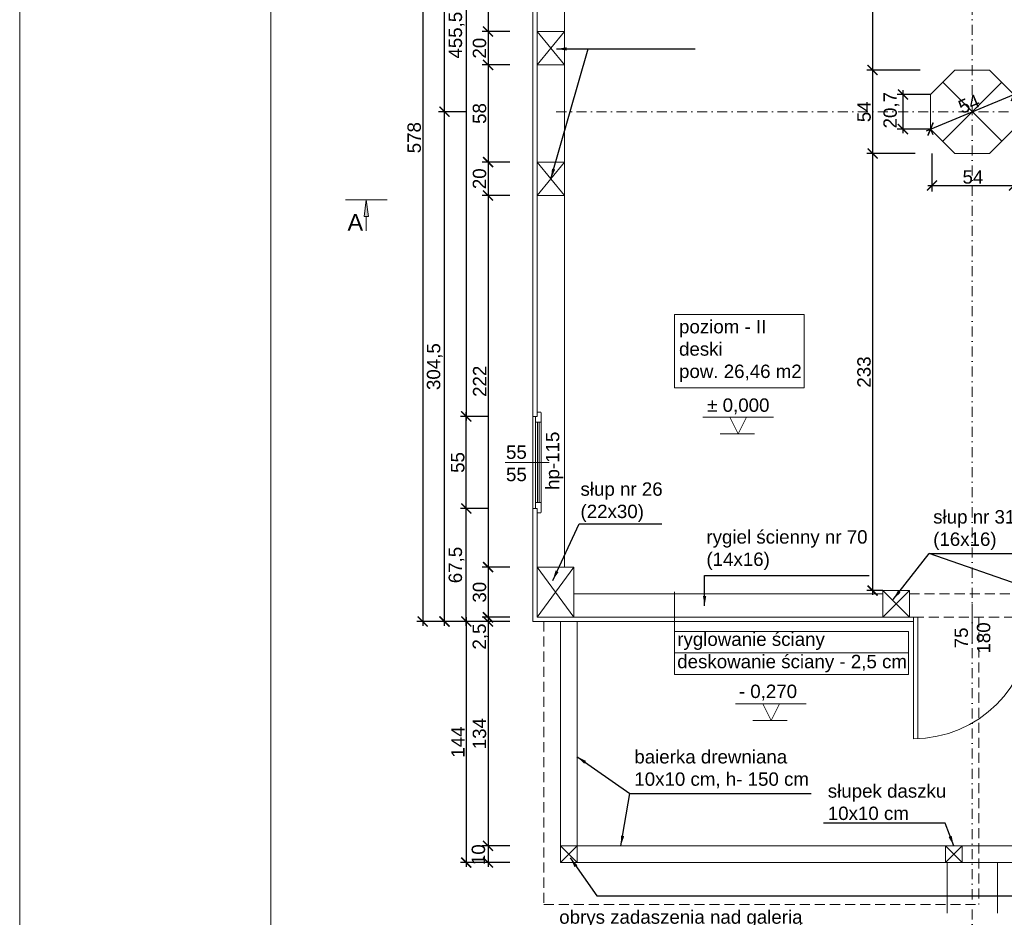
# Model space of a CAD drawing. Header units: millimetres. Extents: x -80660 to 263001, y 590205 to 619905.
# Tile 11 of 64: x -44913 to -39030, y 610032 to 615394. Entities that reach past the tile are written whole.
import ezdxf

# ---------------------------------------------------------------- set-up
doc = ezdxf.new("R2010")
doc.units = ezdxf.units.MM
doc.linetypes.add('DASHDOTX2', pattern=[2, 1, -0.5, 0, -0.5])
doc.linetypes.add('DASHEDX2', pattern=[1.5, 1, -0.5])
for name, color, linetype, lineweight in [('l.c. 5', 8, 'Continuous', 5), ('l.c.9', 3, 'Continuous', 9), ('l.k.k. 5', 4, 'DASHEDX2', 5), ('l.kr.kp.9', 5, 'DASHDOTX2', 9)]:
    doc.layers.add(name, color=color, linetype=linetype, lineweight=lineweight)
doc.styles.add('styl1', font='arial.ttf')
doc.dimstyles.new('stefan', dxfattribs={"dimtxt": 80, "dimasz": 60, "dimexe": 35, "dimexo": 0, "dimgap": 10, "dimtad": 1, "dimdec": 1, "dimlfac": 0.1, "dimtxsty": 'styl1', "dimblk": 'ARCHTICK', "dimcen": 2.5, "dimdle": 25, "dimadec": 0, "dimazin": 0, "dimtfac": 1, "dimtdec": 1, "dimtmove": 0, "dimatfit": 3, "dimfxl": 1, "dimarcsym": 0})

# ---------------------------------------------------------------- blocks, each defined once
blk = doc.blocks.new('_ArchTick')
at = {"color": 0, "const_width": 0.15}
blk.add_lwpolyline([(-0.5, -0.5), (0.5, 0.5)], dxfattribs=at)
blk = doc.blocks.new('*D258')
at = {"layer": 'Defpoints', "color": 0}
for p in [(-42244.8, 613024.4), (-42114.8, 613024.4), (-42114.8, 612474.4)]:
    blk.add_point(p, dxfattribs=at)
at = {"layer": 'l.c.9', "color": 0, "lineweight": -2}
for p, q in [((-42114.8, 613024.4), (-42279.8, 613024.4)), ((-42244.8, 612449.4), (-42244.8, 613049.4)), ((-42114.8, 612474.4), (-42279.8, 612474.4))]:
    blk.add_line(p, q, dxfattribs=at)
at = {"layer": 'l.c.9', "color": 0, "lineweight": -2, "xscale": 60, "yscale": 60, "zscale": 60}
for p, rotation in [((-42244.8, 613024.4), 90), ((-42244.8, 612474.4), 270)]:
    blk.add_blockref('_ArchTick', p, dxfattribs=dict(at, rotation=rotation))
at = {"layer": 'l.c.9', "color": 0, "insert": (-42295.5, 612749.4), "char_height": 80, "attachment_point": 5, "rotation": 90, "style": 'styl1'}
blk.add_mtext('55', dxfattribs=at)
blk = doc.blocks.new('*D257')
at = {"layer": 'Defpoints', "color": 0}
for p in [(-42244.8, 612474.4), (-42114.8, 612474.4), (-42114.8, 611799.4)]:
    blk.add_point(p, dxfattribs=at)
at = {"layer": 'l.c.9', "color": 0, "lineweight": -2}
for p, q in [((-42244.8, 611774.4), (-42244.8, 612499.4)), ((-42114.8, 612474.4), (-42279.8, 612474.4)), ((-42114.8, 611799.4), (-42279.8, 611799.4))]:
    blk.add_line(p, q, dxfattribs=at)
at = {"layer": 'l.c.9', "color": 0, "lineweight": -2, "xscale": 60, "yscale": 60, "zscale": 60}
for p, rotation in [((-42244.8, 612474.4), 90), ((-42244.8, 611799.4), 270)]:
    blk.add_blockref('_ArchTick', p, dxfattribs=dict(at, rotation=rotation))
at = {"layer": 'l.c.9', "color": 0, "insert": (-42302.9, 612136.9), "char_height": 80, "attachment_point": 5, "rotation": 90, "style": 'styl1'}
blk.add_mtext('67,5', dxfattribs=at)
blk = doc.blocks.new('*D247')
at = {"layer": 'Defpoints', "color": 0}
for p in [(-42114.8, 611799.4), (-42244.8, 610359.4), (-42114.8, 610359.4)]:
    blk.add_point(p, dxfattribs=at)
at = {"layer": 'l.c.9', "color": 0, "lineweight": -2}
for p, q in [((-42114.8, 611799.4), (-42279.8, 611799.4)), ((-42244.8, 611824.4), (-42244.8, 610334.4)), ((-42114.8, 610359.4), (-42279.8, 610359.4))]:
    blk.add_line(p, q, dxfattribs=at)
at = {"layer": 'l.c.9', "color": 0, "lineweight": -2, "xscale": 60, "yscale": 60, "zscale": 60}
for p, rotation in [((-42244.8, 611799.4), 90), ((-42244.8, 610359.4), 270)]:
    blk.add_blockref('_ArchTick', p, dxfattribs=dict(at, rotation=rotation))
at = {"layer": 'l.c.9', "color": 0, "insert": (-42294.9, 611079.4), "char_height": 80, "attachment_point": 5, "rotation": 90, "style": 'styl1'}
blk.add_mtext('144', dxfattribs=at)
blk = doc.blocks.new('*D246')
at = {"layer": 'Defpoints', "color": 0}
for p in [(-41984.8, 610459.4), (-42114.8, 610359.4), (-41984.8, 610359.4)]:
    blk.add_point(p, dxfattribs=at)
at = {"layer": 'l.c.9', "color": 0, "lineweight": -2}
for p, q in [((-41984.8, 610459.4), (-42149.8, 610459.4)), ((-42114.8, 610484.4), (-42114.8, 610334.4)), ((-41984.8, 610359.4), (-42149.8, 610359.4))]:
    blk.add_line(p, q, dxfattribs=at)
at = {"layer": 'l.c.9', "color": 0, "lineweight": -2, "xscale": 60, "yscale": 60, "zscale": 60}
for p, rotation in [((-42114.8, 610459.4), 90), ((-42114.8, 610359.4), 270)]:
    blk.add_blockref('_ArchTick', p, dxfattribs=dict(at, rotation=rotation))
at = {"layer": 'l.c.9', "color": 0, "insert": (-42172.1, 610406.4), "char_height": 80, "attachment_point": 5, "rotation": 90, "style": 'styl1'}
blk.add_mtext('10', dxfattribs=at)
blk = doc.blocks.new('*D245')
at = {"layer": 'Defpoints', "color": 0}
for p in [(-41984.8, 611799.4), (-42114.8, 610459.4), (-41984.8, 610459.4)]:
    blk.add_point(p, dxfattribs=at)
at = {"layer": 'l.c.9', "color": 0, "lineweight": -2}
for p, q in [((-41984.8, 611799.4), (-42149.8, 611799.4)), ((-42114.8, 611824.4), (-42114.8, 610434.4)), ((-41984.8, 610459.4), (-42149.8, 610459.4))]:
    blk.add_line(p, q, dxfattribs=at)
at = {"layer": 'l.c.9', "color": 0, "lineweight": -2, "xscale": 60, "yscale": 60, "zscale": 60}
for p, rotation in [((-42114.8, 611799.4), 90), ((-42114.8, 610459.4), 270)]:
    blk.add_blockref('_ArchTick', p, dxfattribs=dict(at, rotation=rotation))
at = {"layer": 'l.c.9', "color": 0, "insert": (-42165.7, 611129.4), "char_height": 80, "attachment_point": 5, "rotation": 90, "style": 'styl1'}
blk.add_mtext('134', dxfattribs=at)
blk = doc.blocks.new('*D244')
at = {"layer": 'Defpoints', "color": 0}
for p in [(-38972.9, 614948), (-38972.7, 614947.6), (-39471.5, 614741)]:
    blk.add_point(p, dxfattribs=at)
at = {"layer": 'l.c.9', "color": 0, "lineweight": -2}
for p, q in [((-39494.4, 614731.1), (-38949.6, 614957.2)), ((-38972.9, 614948), (-38959.3, 614915.3)), ((-39471.5, 614741), (-39457.9, 614708.3))]:
    blk.add_line(p, q, dxfattribs=at)
at = {"layer": 'l.c.9', "color": 0, "lineweight": -2, "xscale": 60, "yscale": 60, "zscale": 60}
for p, rotation in [((-38972.7, 614947.6), 22.54321186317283), ((-39471.3, 614740.7), 202.5432118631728)]:
    blk.add_blockref('_ArchTick', p, dxfattribs=dict(at, rotation=rotation))
at = {"layer": 'l.c.9', "color": 0, "insert": (-39241.4, 614891), "char_height": 80, "attachment_point": 5, "rotation": 22.54321, "style": 'styl1'}
blk.add_mtext('54', dxfattribs=at)
blk = doc.blocks.new('*D231')
at = {"layer": 'Defpoints', "color": 0}
for p in [(-39222, 617394.4), (-39817.3, 615093.8), (-39533.1, 615093.8)]:
    blk.add_point(p, dxfattribs=at)
at = {"layer": 'l.c.9', "color": 0, "lineweight": -2}
for p, q in [((-39222, 617394.4), (-39852.3, 617394.4)), ((-39817.3, 617419.4), (-39817.3, 615068.8)), ((-39533.1, 615093.8), (-39852.3, 615093.8))]:
    blk.add_line(p, q, dxfattribs=at)
at = {"layer": 'l.c.9', "color": 0, "lineweight": -2, "xscale": 60, "yscale": 60, "zscale": 60}
for p, rotation in [((-39817.3, 617394.4), 90), ((-39817.3, 615093.8), 270)]:
    blk.add_blockref('_ArchTick', p, dxfattribs=dict(at, rotation=rotation))
at = {"layer": 'l.c.9', "color": 0, "insert": (-39868.1, 616244.1), "char_height": 80, "attachment_point": 5, "rotation": 90, "style": 'styl1'}
blk.add_mtext('189', dxfattribs=at)
blk = doc.blocks.new('*D230')
at = {"layer": 'Defpoints', "color": 0}
for p in [(-39562.9, 614594.9), (-39817.3, 611984.4), (-39757, 611984.4)]:
    blk.add_point(p, dxfattribs=at)
at = {"layer": 'l.c.9', "color": 0, "lineweight": -2}
for p, q in [((-39817.3, 614619.9), (-39817.3, 611959.4)), ((-39562.9, 614594.9), (-39852.3, 614594.9)), ((-39757, 611984.4), (-39852.3, 611984.4))]:
    blk.add_line(p, q, dxfattribs=at)
at = {"layer": 'l.c.9', "color": 0, "lineweight": -2, "xscale": 60, "yscale": 60, "zscale": 60}
for p, rotation in [((-39817.3, 614594.9), 90), ((-39817.3, 611984.4), 270)]:
    blk.add_blockref('_ArchTick', p, dxfattribs=dict(at, rotation=rotation))
at = {"layer": 'l.c.9', "color": 0, "insert": (-39868.2, 613289.6), "char_height": 80, "attachment_point": 5, "rotation": 90, "style": 'styl1'}
blk.add_mtext('233', dxfattribs=at)
blk = doc.blocks.new('*D229')
at = {"layer": 'Defpoints', "color": 0}
for p in [(-39533.1, 615093.8), (-39817.3, 614594.9), (-39562.9, 614594.9)]:
    blk.add_point(p, dxfattribs=at)
at = {"layer": 'l.c.9', "color": 0, "lineweight": -2}
for p, q in [((-39533.1, 615093.8), (-39852.3, 615093.8)), ((-39817.3, 615118.8), (-39817.3, 614569.9)), ((-39562.9, 614594.9), (-39852.3, 614594.9))]:
    blk.add_line(p, q, dxfattribs=at)
at = {"layer": 'l.c.9', "color": 0, "lineweight": -2, "xscale": 60, "yscale": 60, "zscale": 60}
for p, rotation in [((-39817.3, 615093.8), 90), ((-39817.3, 614594.9), 270)]:
    blk.add_blockref('_ArchTick', p, dxfattribs=dict(at, rotation=rotation))
at = {"layer": 'l.c.9', "color": 0, "insert": (-39868, 614844.4), "char_height": 80, "attachment_point": 5, "rotation": 90, "style": 'styl1'}
blk.add_mtext('54', dxfattribs=at)
blk = doc.blocks.new('*D228')
at = {"layer": 'Defpoints', "color": 0}
for p in [(-39462.9, 614594.9), (-38972.6, 614594.9), (-38972.6, 614403.7)]:
    blk.add_point(p, dxfattribs=at)
at = {"layer": 'l.c.9', "color": 0, "lineweight": -2}
for p, q in [((-39462.9, 614594.9), (-39462.9, 614368.7)), ((-38972.6, 614594.9), (-38972.6, 614368.7)), ((-39487.9, 614403.7), (-38947.6, 614403.7))]:
    blk.add_line(p, q, dxfattribs=at)
at = {"layer": 'l.c.9', "color": 0, "lineweight": -2, "xscale": 60, "yscale": 60, "zscale": 60, "rotation": 180}
blk.add_blockref('_ArchTick', (-39462.9, 614403.7), dxfattribs=at)
at = {"layer": 'l.c.9', "color": 0, "lineweight": -2, "xscale": 60, "yscale": 60, "zscale": 60}
blk.add_blockref('_ArchTick', (-38972.6, 614403.7), dxfattribs=at)
at = {"layer": 'l.c.9', "color": 0, "insert": (-39217.7, 614454.4), "char_height": 80, "attachment_point": 5, "style": 'styl1'}
blk.add_mtext('54', dxfattribs=at)
blk = doc.blocks.new('*D217')
at = {"layer": 'Defpoints', "color": 0}
for p in [(-39471.5, 614947.7), (-39635.8, 614741), (-39471.5, 614741)]:
    blk.add_point(p, dxfattribs=at)
at = {"layer": 'l.c.9', "color": 0, "lineweight": -2}
for p, q in [((-39635.8, 614972.7), (-39635.8, 614716)), ((-39471.5, 614947.7), (-39670.8, 614947.7)), ((-39471.5, 614741), (-39670.8, 614741))]:
    blk.add_line(p, q, dxfattribs=at)
at = {"layer": 'l.c.9', "color": 0, "lineweight": -2, "xscale": 60, "yscale": 60, "zscale": 60}
for p, rotation in [((-39635.8, 614947.7), 90), ((-39635.8, 614741), 270)]:
    blk.add_blockref('_ArchTick', p, dxfattribs=dict(at, rotation=rotation))
at = {"layer": 'l.c.9', "color": 0, "insert": (-39705.3, 614853.6), "char_height": 80, "attachment_point": 5, "rotation": 90, "style": 'styl1'}
blk.add_mtext('20,7', dxfattribs=at)
blk = doc.blocks.new('*D210')
at = {"layer": 'Defpoints', "color": 0}
for p in [(-41984.8, 617224.4), (-42114.8, 615324.1), (-41984.8, 615324.1)]:
    blk.add_point(p, dxfattribs=at)
at = {"layer": 'l.c.9', "color": 0, "lineweight": -2}
for p, q in [((-41984.8, 617224.4), (-42149.8, 617224.4)), ((-42114.8, 617249.4), (-42114.8, 615299.1)), ((-41984.8, 615324.1), (-42149.8, 615324.1))]:
    blk.add_line(p, q, dxfattribs=at)
at = {"layer": 'l.c.9', "color": 0, "lineweight": -2, "xscale": 60, "yscale": 60, "zscale": 60}
for p, rotation in [((-42114.8, 617224.4), 90), ((-42114.8, 615324.1), 270)]:
    blk.add_blockref('_ArchTick', p, dxfattribs=dict(at, rotation=rotation))
at = {"layer": 'l.c.9', "color": 0, "insert": (-42165.6, 616274.3), "char_height": 80, "attachment_point": 5, "rotation": 90, "style": 'styl1'}
blk.add_mtext('190', dxfattribs=at)
blk = doc.blocks.new('*D209')
at = {"layer": 'Defpoints', "color": 0}
for p in [(-41984.8, 615324.1), (-42114.8, 615124.1), (-41984.8, 615124.1)]:
    blk.add_point(p, dxfattribs=at)
at = {"layer": 'l.c.9', "color": 0, "lineweight": -2}
for p, q in [((-41984.8, 615324.1), (-42149.8, 615324.1)), ((-42114.8, 615349.1), (-42114.8, 615099.1)), ((-41984.8, 615124.1), (-42149.8, 615124.1))]:
    blk.add_line(p, q, dxfattribs=at)
at = {"layer": 'l.c.9', "color": 0, "lineweight": -2, "xscale": 60, "yscale": 60, "zscale": 60}
for p, rotation in [((-42114.8, 615324.1), 90), ((-42114.8, 615124.1), 270)]:
    blk.add_blockref('_ArchTick', p, dxfattribs=dict(at, rotation=rotation))
at = {"layer": 'l.c.9', "color": 0, "insert": (-42165.6, 615224.1), "char_height": 80, "attachment_point": 5, "rotation": 90, "style": 'styl1'}
blk.add_mtext('20', dxfattribs=at)
blk = doc.blocks.new('*D208')
at = {"layer": 'Defpoints', "color": 0}
for p in [(-41984.8, 615124.1), (-42114.8, 614544.1), (-41984.8, 614544.1)]:
    blk.add_point(p, dxfattribs=at)
at = {"layer": 'l.c.9', "color": 0, "lineweight": -2}
for p, q in [((-42114.8, 615149.1), (-42114.8, 614519.1)), ((-41984.8, 615124.1), (-42149.8, 615124.1)), ((-41984.8, 614544.1), (-42149.8, 614544.1))]:
    blk.add_line(p, q, dxfattribs=at)
at = {"layer": 'l.c.9', "color": 0, "lineweight": -2, "xscale": 60, "yscale": 60, "zscale": 60}
for p, rotation in [((-42114.8, 615124.1), 90), ((-42114.8, 614544.1), 270)]:
    blk.add_blockref('_ArchTick', p, dxfattribs=dict(at, rotation=rotation))
at = {"layer": 'l.c.9', "color": 0, "insert": (-42165.6, 614834.1), "char_height": 80, "attachment_point": 5, "rotation": 90, "style": 'styl1'}
blk.add_mtext('58', dxfattribs=at)
blk = doc.blocks.new('*D207')
at = {"layer": 'Defpoints', "color": 0}
for p in [(-41984.8, 614544.1), (-42114.8, 614344.1), (-41984.8, 614344.1)]:
    blk.add_point(p, dxfattribs=at)
at = {"layer": 'l.c.9', "color": 0, "lineweight": -2}
for p, q in [((-42114.8, 614569.1), (-42114.8, 614319.1)), ((-41984.8, 614544.1), (-42149.8, 614544.1)), ((-41984.8, 614344.1), (-42149.8, 614344.1))]:
    blk.add_line(p, q, dxfattribs=at)
at = {"layer": 'l.c.9', "color": 0, "lineweight": -2, "xscale": 60, "yscale": 60, "zscale": 60}
for p, rotation in [((-42114.8, 614544.1), 90), ((-42114.8, 614344.1), 270)]:
    blk.add_blockref('_ArchTick', p, dxfattribs=dict(at, rotation=rotation))
at = {"layer": 'l.c.9', "color": 0, "insert": (-42165.6, 614444.1), "char_height": 80, "attachment_point": 5, "rotation": 90, "style": 'styl1'}
blk.add_mtext('20', dxfattribs=at)
blk = doc.blocks.new('*D206')
at = {"layer": 'Defpoints', "color": 0}
for p in [(-41984.8, 614344.1), (-42114.8, 612124.4), (-41984.8, 612124.4)]:
    blk.add_point(p, dxfattribs=at)
at = {"layer": 'l.c.9', "color": 0, "lineweight": -2}
for p, q in [((-41984.8, 614344.1), (-42149.8, 614344.1)), ((-42114.8, 614369.1), (-42114.8, 612099.4)), ((-41984.8, 612124.4), (-42149.8, 612124.4))]:
    blk.add_line(p, q, dxfattribs=at)
at = {"layer": 'l.c.9', "color": 0, "lineweight": -2, "xscale": 60, "yscale": 60, "zscale": 60}
for p, rotation in [((-42114.8, 614344.1), 90), ((-42114.8, 612124.4), 270)]:
    blk.add_blockref('_ArchTick', p, dxfattribs=dict(at, rotation=rotation))
at = {"layer": 'l.c.9', "color": 0, "insert": (-42164.9, 613234.3), "char_height": 80, "attachment_point": 5, "rotation": 90, "style": 'styl1'}
blk.add_mtext('222', dxfattribs=at)
blk = doc.blocks.new('*D205')
at = {"layer": 'Defpoints', "color": 0}
for p in [(-41984.8, 612124.4), (-42114.8, 611824.4), (-41984.8, 611824.4)]:
    blk.add_point(p, dxfattribs=at)
at = {"layer": 'l.c.9', "color": 0, "lineweight": -2}
for p, q in [((-42114.8, 612149.4), (-42114.8, 611799.4)), ((-41984.8, 612124.4), (-42149.8, 612124.4)), ((-41984.8, 611824.4), (-42149.8, 611824.4))]:
    blk.add_line(p, q, dxfattribs=at)
at = {"layer": 'l.c.9', "color": 0, "lineweight": -2, "xscale": 60, "yscale": 60, "zscale": 60}
for p, rotation in [((-42114.8, 612124.4), 90), ((-42114.8, 611824.4), 270)]:
    blk.add_blockref('_ArchTick', p, dxfattribs=dict(at, rotation=rotation))
at = {"layer": 'l.c.9', "color": 0, "insert": (-42165.7, 611974.4), "char_height": 80, "attachment_point": 5, "rotation": 90, "style": 'styl1'}
blk.add_mtext('30', dxfattribs=at)
blk = doc.blocks.new('*D204')
at = {"layer": 'Defpoints', "color": 0}
for p in [(-42114.8, 611799.4), (-41984.8, 611824.4), (-41984.8, 611799.4)]:
    blk.add_point(p, dxfattribs=at)
at = {"layer": 'l.c.9', "color": 0, "lineweight": -2}
for p, q in [((-42114.8, 611849.4), (-42114.8, 611774.4)), ((-41984.8, 611824.4), (-42149.8, 611824.4)), ((-41984.8, 611799.4), (-42149.8, 611799.4))]:
    blk.add_line(p, q, dxfattribs=at)
at = {"layer": 'l.c.9', "color": 0, "lineweight": -2, "xscale": 60, "yscale": 60, "zscale": 60}
for p, rotation in [((-42114.8, 611824.4), 90), ((-42114.8, 611799.4), 270)]:
    blk.add_blockref('_ArchTick', p, dxfattribs=dict(at, rotation=rotation))
at = {"layer": 'l.c.9', "color": 0, "insert": (-42159.7, 611709.3), "char_height": 80, "attachment_point": 5, "rotation": 90, "style": 'styl1'}
blk.add_mtext('2,5', dxfattribs=at)
blk = doc.blocks.new('*D203')
at = {"layer": 'Defpoints', "color": 0}
for p in [(-42374.8, 614844.4), (-42244.8, 614844.4), (-42244.8, 611799.4)]:
    blk.add_point(p, dxfattribs=at)
at = {"layer": 'l.c.9', "color": 0, "lineweight": -2}
for p, q in [((-42374.8, 611774.4), (-42374.8, 614869.4)), ((-42244.8, 614844.4), (-42409.8, 614844.4)), ((-42244.8, 611799.4), (-42409.8, 611799.4))]:
    blk.add_line(p, q, dxfattribs=at)
at = {"layer": 'l.c.9', "color": 0, "lineweight": -2, "xscale": 60, "yscale": 60, "zscale": 60}
for p, rotation in [((-42374.8, 614844.4), 90), ((-42374.8, 611799.4), 270)]:
    blk.add_blockref('_ArchTick', p, dxfattribs=dict(at, rotation=rotation))
at = {"layer": 'l.c.9', "color": 0, "insert": (-42432.9, 613321.9), "char_height": 80, "attachment_point": 5, "rotation": 90, "style": 'styl1'}
blk.add_mtext('304,5', dxfattribs=at)
blk = doc.blocks.new('*D202')
at = {"layer": 'Defpoints', "color": 0}
for p in [(-42374.8, 617579.4), (-42244.8, 617579.4), (-42244.8, 614844.4)]:
    blk.add_point(p, dxfattribs=at)
at = {"layer": 'l.c.9', "color": 0, "lineweight": -2}
for p, q in [((-42244.8, 617579.4), (-42409.8, 617579.4)), ((-42374.8, 614819.4), (-42374.8, 617604.4)), ((-42244.8, 614844.4), (-42409.8, 614844.4))]:
    blk.add_line(p, q, dxfattribs=at)
at = {"layer": 'l.c.9', "color": 0, "lineweight": -2, "xscale": 60, "yscale": 60, "zscale": 60}
for p, rotation in [((-42374.8, 617579.4), 90), ((-42374.8, 614844.4), 270)]:
    blk.add_blockref('_ArchTick', p, dxfattribs=dict(at, rotation=rotation))
at = {"layer": 'l.c.9', "color": 0, "insert": (-42432.9, 616211.9), "char_height": 80, "attachment_point": 5, "rotation": 90, "style": 'styl1'}
blk.add_mtext('273,5', dxfattribs=at)
blk = doc.blocks.new('*D201')
at = {"layer": 'Defpoints', "color": 0}
for p in [(-42374.8, 617579.4), (-42504.8, 611799.4), (-42374.8, 611799.4)]:
    blk.add_point(p, dxfattribs=at)
at = {"layer": 'l.c.9', "color": 0, "lineweight": -2}
for p, q in [((-42374.8, 617579.4), (-42539.8, 617579.4)), ((-42504.8, 617604.4), (-42504.8, 611774.4)), ((-42374.8, 611799.4), (-42539.8, 611799.4))]:
    blk.add_line(p, q, dxfattribs=at)
at = {"layer": 'l.c.9', "color": 0, "lineweight": -2, "xscale": 60, "yscale": 60, "zscale": 60}
for p, rotation in [((-42504.8, 617579.4), 90), ((-42504.8, 611799.4), 270)]:
    blk.add_blockref('_ArchTick', p, dxfattribs=dict(at, rotation=rotation))
at = {"layer": 'l.c.9', "color": 0, "insert": (-42555.6, 614689.4), "char_height": 80, "attachment_point": 5, "rotation": 90, "style": 'styl1'}
blk.add_mtext('578', dxfattribs=at)
blk = doc.blocks.new('*D923')
at = {"layer": 'Defpoints', "color": 0}
for p in [(-42114.8, 617579.4), (-42244.8, 613024.4), (-42114.8, 613024.4)]:
    blk.add_point(p, dxfattribs=at)
at = {"layer": 'l.c.9', "color": 0, "lineweight": -2}
for p, q in [((-42114.8, 617579.4), (-42279.8, 617579.4)), ((-42244.8, 617604.4), (-42244.8, 612999.4)), ((-42114.8, 613024.4), (-42279.8, 613024.4))]:
    blk.add_line(p, q, dxfattribs=at)
at = {"layer": 'l.c.9', "color": 0, "lineweight": -2, "xscale": 60, "yscale": 60, "zscale": 60}
for p, rotation in [((-42244.8, 617579.4), 90), ((-42244.8, 613024.4), 270)]:
    blk.add_blockref('_ArchTick', p, dxfattribs=dict(at, rotation=rotation))
at = {"layer": 'l.c.9', "color": 0, "insert": (-42302.7, 615301.9), "char_height": 80, "attachment_point": 5, "rotation": 90, "style": 'styl1'}
blk.add_mtext('455,5', dxfattribs=at)

msp = doc.modelspace()

# ---------------------------------------------------------------- hatches: boundary and pattern name
at = {"layer": 'l.c.9'}
msp.add_hatch(color=0, dxfattribs=at).paths.add_polyline_path([(-42842.08, 614317.73), (-42854.58, 614217.73), (-42829.58, 614217.73)])

# ---------------------------------------------------------------- linework, layer by layer
at = {"layer": 'l.c. 5', "color": 0}
for p, q in [((-41819.5, 612989.37), (-41819.5, 612509.37)), ((-41809.5, 612989.37), (-41809.5, 612509.37))]:
    msp.add_line(p, q, dxfattribs=at)
at = {"layer": 'l.c.9', "color": 0}
for p, q in [((-44912.94, 619904.52), (-44912.94, 605054.52)), ((-43412.94, 619904.52), (-43412.94, 605054.52)), ((-41847, 611799.37), (-41847, 617579.37)), ((-41822, 613024.37), (-41822, 617224.37)), ((-41657, 612124.37), (-41657, 617224.37)), ((-41822, 615324.14), (-41822, 615124.14)), ((-41822, 615324.14), (-41657, 615124.14)), ((-41657, 615324.14), (-41822, 615124.14)), ((-41822, 615324.14), (-41657, 615324.14)), ((-41657, 615124.14), (-41657, 615324.14)), ((-41822, 615124.14), (-41657, 615124.14)), ((-41822, 615124.14), (-41657, 615124.14)), ((-39398.39, 615020.75), (-39045.62, 614667.98)), ((-39045.62, 615020.75), (-39398.39, 614667.98)), ((-41822, 614554.14), (-41822, 614384.14)), ((-41657, 614544.14), (-41822, 614344.14)), ((-41822, 614544.14), (-41657, 614544.14)), ((-41822, 614544.14), (-41657, 614344.14)), ((-41657, 614344.14), (-41657, 614544.14)), ((-41822, 614344.14), (-41657, 614344.14)), ((-42967.08, 614317.73), (-42717.08, 614317.73)), ((-42842.08, 614317.73), (-42854.58, 614217.73)), ((-42842.08, 614317.73), (-42829.58, 614217.73)), ((-42854.58, 614217.73), (-42829.58, 614217.73)), ((-42842.08, 614132.55), (-42842.08, 614217.73)), ((-41847, 613024.37), (-41847, 612474.37)), ((-41847, 613024.37), (-41822, 613024.37)), ((-41832, 612474.37), (-41832, 613024.37)), ((-41800, 613049.37), (-41822, 613049.37)), ((-41800, 613049.37), (-41797, 613046.37)), ((-41797, 612452.37), (-41797, 613046.37)), ((-41797, 612989.37), (-41832, 612989.37)), ((-40832.09, 613020.4), (-40409.83, 613020.4)), ((-40669.83, 613020.4), (-40619.83, 612920.4)), ((-40619.83, 612920.4), (-40569.83, 613020.4)), ((-40728.7, 612920.4), (-40522.68, 612920.4)), ((-42013.21, 612749.37), (-41749.51, 612749.37)), ((-41797, 612509.37), (-41832, 612509.37)), ((-41847, 612474.37), (-41822, 612474.37)), ((-41822, 612124.37), (-41822, 612474.37)), ((-41800, 612449.37), (-41822, 612449.37)), ((-41800, 612449.37), (-41797, 612452.37)), ((-41822, 612124.37), (-41822, 611824.37)), ((-41822, 612124.37), (-41602, 612124.37)), ((-41822, 612124.37), (-41602, 611824.37)), ((-41602, 612124.37), (-41822, 611824.37)), ((-41602, 612124.37), (-41602, 611824.37)), ((-41000.26, 611483.76), (-41000.26, 611977.33)), ((-39597, 611984.37), (-39757, 611824.37)), ((-39757, 611984.37), (-39597, 611824.37)), ((-39757, 611824.37), (-39757, 611984.37)), ((-39757, 611984.37), (-39597, 611984.37)), ((-39597, 611824.37), (-39597, 611984.37)), ((-41602, 611964.37), (-39757, 611964.37)), ((-39222, 611903.01), (-39222, 611670.36)), ((-41847, 611799.37), (-39572, 611799.37)), ((-41822, 611824.37), (-41602, 611824.37)), ((-41682, 611799.37), (-41682, 610359.37)), ((-41602, 611824.37), (-39572, 611824.37)), ((-41582, 611799.37), (-41582, 610359.37)), ((-41582, 611799.37), (-41582, 610359.37)), ((-39572, 611824.37), (-39572, 611099.37)), ((-39547, 611824.37), (-39547, 611099.37)), ((-41000.26, 611738.91), (-39602.82, 611738.91)), ((-39602.82, 611483.76), (-39602.82, 611738.91)), ((-41000.26, 611611.34), (-39602.82, 611611.34)), ((-41000.26, 611483.76), (-39602.82, 611483.76)), ((-40636.27, 611308.37), (-40214.01, 611308.37)), ((-40474.01, 611308.37), (-40424.01, 611208.37)), ((-40424.01, 611208.37), (-40374.01, 611308.37)), ((-40532.88, 611208.37), (-40326.87, 611208.37)), ((-41682, 610459.37), (-38582, 610459.37)), ((-41682, 610359.37), (-41582, 610459.37)), ((-41682, 610459.37), (-41582, 610359.37)), ((-39382, 610459.37), (-39282, 610359.37)), ((-39282, 610459.37), (-39382, 610359.37)), ((-39382, 610459.37), (-39382, 610359.37)), ((-39282, 610459.37), (-39282, 610359.37)), ((-41682, 610359.37), (-38582, 610359.37)), ((-39372, 610057.37), (-39372, 610359.37)), ((-39282, 610359.37), (-39282, 610359.37)), ((-39072, 610359.37), (-39072, 610057.37))]:
    msp.add_line(p, q, dxfattribs=at)
for points in [[(-39471.45, 614947.69), (-39471.45, 614741.04), (-39325.33, 614594.92), (-39118.68, 614594.92), (-38972.56, 614741.04), (-38972.56, 614947.69), (-39118.68, 615093.81), (-39325.33, 615093.81)], [(-41000.31, 613633.35), (-40226, 613633.35), (-40226, 613194.61), (-41000.31, 613194.61)]]:
    msp.add_lwpolyline(points, close=True, dxfattribs=at)
msp.add_arc((-39572, 611799.37), 700, 270, 0, dxfattribs=at)
at = {"layer": 'l.k.k. 5', "color": 0, "ltscale": 60}
for p, q in [((-39597, 611964.37), (-38847, 611964.37)), ((-41782, 611799.37), (-41782, 610109.37)), ((-39572, 611824.37), (-38872, 611824.37)), ((-39182, 611824.37), (-39182, 610109.37)), ((-41782, 610109.37), (-39182, 610109.37))]:
    msp.add_line(p, q, dxfattribs=at)
at = {"layer": 'l.kr.kp.9', "color": 0, "ltscale": 60}
for p, q in [((-39222, 608578.2), (-39222, 617727.9)), ((-41707, 614844.37), (-36737, 614844.37))]:
    msp.add_line(p, q, dxfattribs=at)

# ---------------------------------------------------------------- texts
at = {"layer": 'l.c.9', "color": 0, "width": 2924.252, "attachment_point": 1}
for s, insert, char_height in [('{\\fArial|b0|i0|c238|p34;A}', (-42954.35, 614234.06), 100), ('{\\fArial|b0|i0|c238|p34;poziom - II\\Pdeski\\Ppow. 26,46 m2}', (-40973.71, 613600.62), 80), ('{\\fArial|b0|i0|c238|p34;± 0,000}', (-40805.42, 613131.99), 80), ('{\\fArial|b0|i0|c238|p34;55\\P55}', (-42007.51, 612851.05), 80), ('{\\fArial|b0|i0|c238|p34;słup nr 26 \\P(22x30)}', (-41562.4, 612630.49), 80), ('{\\fArial|b0|i0|c238|p34;słup nr 31, 32 \\P(16x16)}', (-39455.24, 612464.5), 80), ('{\\fArial|b0|i0|c238|p34;rygiel ścienny nr 70 \\P(14x16)}', (-40810.09, 612344.75), 80), ('{\\fArial|b0|i0|c238|p34;ryglowanie ściany\\Pdeskowanie ściany - 2,5 cm}', (-40984.41, 611733.55), 80), ('{\\fArial|b0|i0|c238|p34;- 0,270}', (-40616.36, 611422.26), 80), ('{\\fArial|b0|i0|c238|p34;baierka drewniana \\P10x10 cm, h- 150 cm}', (-41240.82, 611031.4), 80), ('{\\fArial|b0|i0|c238|p34;słupek daszku \\P10x10 cm}', (-40084.96, 610826.97), 80), ('{\\fArial|b0|i0|c238|p34;obrys zadaszenia nad galerią}', (-41689.42, 610073.94), 80)]:
    msp.add_mtext(s, dxfattribs=dict(at, insert=insert, char_height=char_height))
at = {"layer": 'l.c.9', "color": 0, "char_height": 80, "width": 2924.252, "attachment_point": 1, "rotation": 90}
for s, insert in [('{\\fArial|b0|i0|c238|p34;hp-115}', (-41769.48, 612585.57)), ('{\\fArial|b0|i0|c238|p34; 75\\P180}', (-39327.68, 611607.96))]:
    msp.add_mtext(s, dxfattribs=dict(at, insert=insert))

# ---------------------------------------------------------------- dimensions: what is measured, and where the dimension line sits
at = {"layer": 'l.c.9', "color": 0}
for base, p1, p2, picture, middle in [((-42504.78, 611799.37), (-42374.78, 617579.37), (-42374.78, 611799.37), '*D201', (-42555.63, 614689.37)), ((-42244.78, 613024.37), (-42114.78, 617579.37), (-42114.78, 613024.37), '*D923', (-42302.7, 615301.87)), ((-42374.78, 614844.37), (-42244.78, 611799.37), (-42244.78, 614844.37), '*D203', (-42432.86, 613321.87)), ((-42244.78, 612474.37), (-42114.78, 611799.37), (-42114.78, 612474.37), '*D257', (-42302.86, 612136.87)), ((-42244.78, 610359.37), (-42114.78, 611799.37), (-42114.78, 610359.37), '*D247', (-42294.95, 611079.37))]:
    dim = msp.add_linear_dim(base=base, p1=p1, p2=p2, angle=90, dimstyle='stefan', dxfattribs=at)
    dim.commit()
    dim.dimension.update_dxf_attribs({"geometry": picture, "text_midpoint": middle})
for base, p1, p2, picture, middle in [((-42374.78, 617579.37), (-42244.78, 614844.37), (-42244.78, 617579.37), '*D202', (-42432.86, 616211.87)), ((-42114.78, 615324.14), (-41984.78, 617224.37), (-41984.78, 615324.14), '*D210', (-42165.63, 616274.25)), ((-42114.78, 615124.14), (-41984.78, 615324.14), (-41984.78, 615124.14), '*D209', (-42165.63, 615224.14)), ((-42114.78, 614544.14), (-41984.78, 615124.14), (-41984.78, 614544.14), '*D208', (-42165.63, 614834.14)), ((-42114.78, 614344.14), (-41984.78, 614544.14), (-41984.78, 614344.14), '*D207', (-42165.63, 614444.14)), ((-42114.78, 612124.37), (-41984.78, 614344.14), (-41984.78, 612124.37), '*D206', (-42164.95, 613234.25)), ((-42244.78, 613024.37), (-42114.78, 612474.37), (-42114.78, 613024.37), '*D258', (-42295.47, 612749.37)), ((-42114.78, 611824.37), (-41984.78, 612124.37), (-41984.78, 611824.37), '*D205', (-42165.66, 611974.37)), ((-42114.78, 610459.37), (-41984.78, 611799.37), (-41984.78, 610459.37), '*D245', (-42165.66, 611129.37))]:
    dim = msp.add_linear_dim(base=base, p1=p1, p2=p2, angle=90, dimstyle='stefan', override={"dimtmove": 1}, dxfattribs=at)
    dim.commit()
    dim.dimension.update_dxf_attribs({"geometry": picture, "text_midpoint": middle})
for base, p1, p2, text, picture, middle in [((-39817.3, 615093.81), (-39222, 617394.37), (-39533.11, 615093.81), '189', '*D231', (-39868.14, 616244.09)), ((-39817.3, 614594.92), (-39533.11, 615093.81), (-39562.89, 614594.92), '54', '*D229', (-39867.98, 614844.37)), ((-39817.3, 611984.37), (-39562.89, 614594.92), (-39757, 611984.37), '233', '*D230', (-39868.17, 613289.64))]:
    dim = msp.add_linear_dim(base=base, p1=p1, p2=p2, angle=90, text=text, dimstyle='stefan', dxfattribs=at)
    dim.commit()
    dim.dimension.update_dxf_attribs({"geometry": picture, "text_midpoint": middle})
for base, p1, p2, picture, middle in [((-39635.82, 614741.04), (-39471.45, 614947.69), (-39471.45, 614741.04), '*D217', (-39705.34, 614853.62)), ((-42114.78, 611799.37), (-41984.78, 611824.37), (-41984.78, 611799.37), '*D204', (-42159.68, 611709.27)), ((-42114.78, 610359.37), (-41984.78, 610459.37), (-41984.78, 610359.37), '*D246', (-42172.09, 610406.4))]:
    dim = msp.add_linear_dim(base=base, p1=p1, p2=p2, angle=90, dimstyle='stefan', override={"dimtmove": 2}, dxfattribs=at)
    dim.commit()
    dim.dimension.update_dxf_attribs({"geometry": picture, "text_midpoint": middle, "dimtype": 160})
dim = msp.add_aligned_dim(p1=(-39471.45, 614741.04), p2=(-38972.87, 614948), distance=-0.41, dimstyle='stefan', dxfattribs=at)
dim.commit()
dim.dimension.update_dxf_attribs({"geometry": '*D244', "text_midpoint": (-39241.43, 614890.96)})
dim = msp.add_linear_dim(base=(-38972.56, 614403.69), p1=(-39462.88, 614594.92), p2=(-38972.56, 614594.92), text='54', dimstyle='stefan', dxfattribs=at)
dim.commit()
dim.dimension.update_dxf_attribs({"geometry": '*D228', "text_midpoint": (-39217.72, 614454.37)})

# ---------------------------------------------------------------- leaders
for points in [[(-41739.5, 614444.14), (-41517.11, 615219.75)], [(-41705.12, 615219.75), (-40876.39, 615219.75)], [(-41728.01, 612044.48), (-41571.11, 612382.77), (-41076.1, 612382.77)], [(-39694.99, 611930.54), (-39478.8, 612206.3), (-38776.13, 612206.3)], [(-38847, 611984.37), (-39478.8, 612206.3)], [(-40821.13, 611892.43), (-40821.13, 612074.25), (-39837.08, 612074.25)], [(-41583.81, 610992.68), (-41268.43, 610772.03), (-40183.53, 610772.03)], [(-41321.12, 610459.37), (-41268.43, 610772.03)], [(-39332.73, 610459.37), (-39384.37, 610594.4), (-40111.45, 610594.4)], [(-41623.99, 610387.01), (-41465.69, 610160.52), (-38423.7, 610160.52)]]:
    msp.add_leader(points, dimstyle='stefan', override={"dimgap": 10, "dimtad": 0}, dxfattribs=at)

doc.saveas('drawing.dxf')
